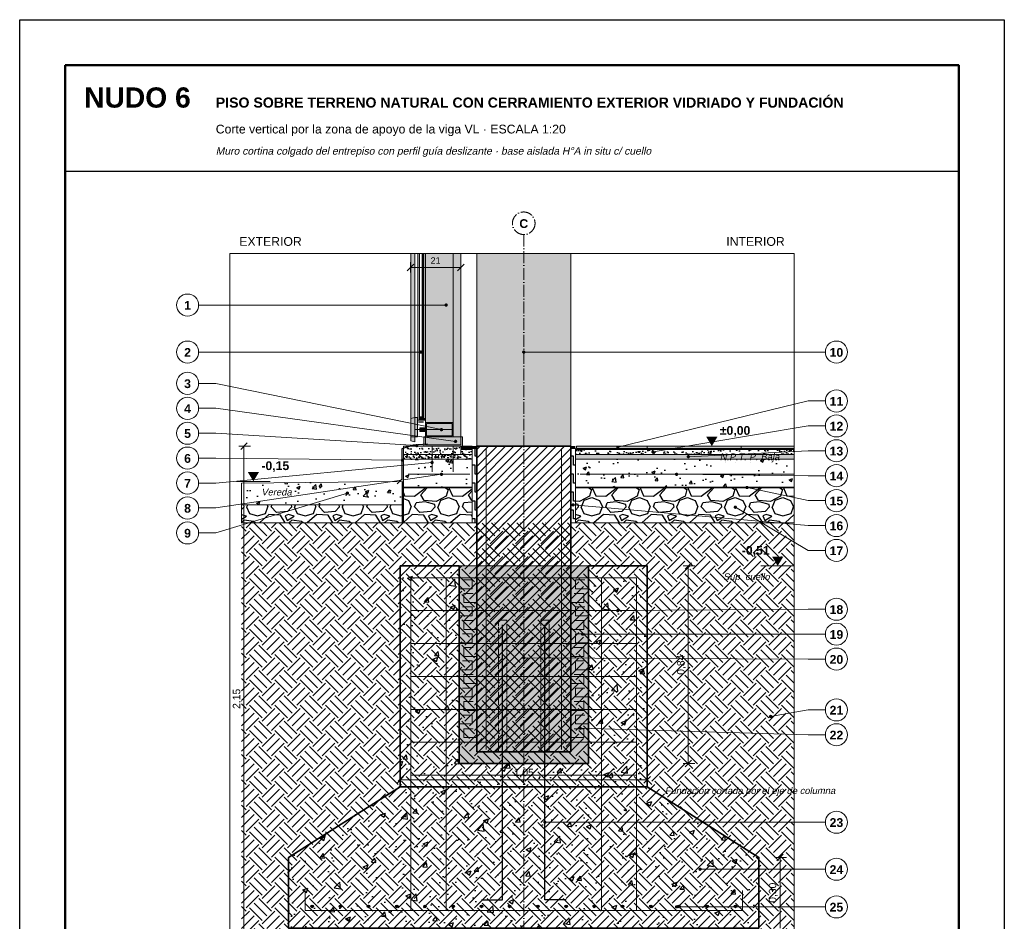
# Model space of a CAD drawing. Header units: millimetres. Extents: x 6 to 4194, y 6 to 5934.
# Tile 2 of 2: x 6 to 4194, y 2098 to 5934. Entities that reach past the tile are written whole.
import ezdxf
from ezdxf.enums import TextEntityAlignment as Align

# ---------------------------------------------------------------- set-up
doc = ezdxf.new("R2010")
doc.units = ezdxf.units.MM
doc.header["$LTSCALE"] = 20
doc.linetypes.add('DASHDOT', pattern=[3.556, 2.54, -0.508, 0, -0.508])
doc.linetypes.add('DASHED', pattern=[1.524, 1.27, -0.254])
for name, color, linetype in [('A-ACERO', 250, 'Continuous'), ('A-AISLACION-EPS', 50, 'Continuous'), ('A-ALUMINIO', 253, 'Continuous'), ('A-ARMADURAS', 14, 'Continuous'), ('A-BARRERAS-MEMBRANAS', 7, 'Continuous'), ('A-CONTORNOS', 7, 'Continuous'), ('A-GROUT', 251, 'Continuous'), ('A-HORMIGON-INSITU', 33, 'Continuous'), ('A-HORMIGON-PREMOLDEADO', 8, 'Continuous'), ('A-HORMIGON-SIMPLE', 9, 'Continuous'), ('A-MORTERO-CARPETAS', 252, 'Continuous'), ('A-NEOPRENO-SELLADORES', 7, 'Continuous'), ('A-PROYECCION-OCULTO', 8, 'DASHED'), ('A-SOLADOS', 31, 'Continuous'), ('A-TERRENO', 32, 'Continuous'), ('A-TOSCA', 42, 'Continuous'), ('A-VIDRIO', 4, 'Continuous'), ('A-VISTA', 8, 'Continuous'), ('X-COTAS', 3, 'Continuous'), ('X-EJES', 1, 'DASHDOT'), ('X-MARCO', 7, 'Continuous'), ('X-NIVELES', 7, 'Continuous'), ('X-REFERENCIAS', 1, 'Continuous'), ('X-TEXTOS', 7, 'Continuous')]:
    doc.layers.add(name, color=color, linetype=linetype)
doc.styles.add('ARIAL', font='arial.ttf')
doc.styles.add('ARIAL-B', font='arialbd.ttf')

msp = doc.modelspace()

# ---------------------------------------------------------------- hatches: boundary and pattern name
at = {"layer": 'A-ACERO', "true_color": 0x333333}
h = msp.add_hatch(color=250, dxfattribs=at)
h.dxf.hatch_style = 1
h.paths.add_polyline_path([(1702, 4220), (1724, 4220), (1724, 4226), (1702, 4226)])
at = {"layer": 'A-AISLACION-EPS'}
h = msp.add_hatch(dxfattribs=at)
h.set_pattern_fill('ZIGZAG', color=256, scale=6, angle=90)
h.paths.add_polyline_path([(1930, 3793), (1950, 3793), (1950, 4110), (1930, 4110)])
h = msp.add_hatch(dxfattribs=at)
h.set_pattern_fill('ZIGZAG', color=256, scale=6, angle=90)
h.paths.add_polyline_path([(2350, 3793), (2370, 3793), (2370, 4110), (2350, 4110)])
at = {"layer": 'A-ALUMINIO', "true_color": 0xb9c0c6}
h = msp.add_hatch(color=9, dxfattribs=at)
h.dxf.hatch_style = 1
h.paths.add_polyline_path([(1670, 4142), (1686, 4138), (1686, 4242), (1670, 4238)])
at = {"layer": 'A-ALUMINIO', "true_color": 0x9aa3ab}
h = msp.add_hatch(color=253, dxfattribs=at)
h.dxf.hatch_style = 1
h.paths.add_polyline_path([(1686, 4160), (1698, 4160), (1698, 4242), (1686, 4242)])
h = msp.add_hatch(color=253, dxfattribs=at)
h.dxf.hatch_style = 1
h.paths.add_polyline_path([(1706, 4230), (1718, 4230), (1718, 4244), (1706, 4244)])
h = msp.add_hatch(color=253, dxfattribs=at)
h.dxf.hatch_style = 1
h.paths.add_polyline_path([(1708, 4182), (1732, 4182), (1732, 4198), (1708, 4198)])
h = msp.add_hatch(color=253, dxfattribs=at)
h.dxf.hatch_style = 1
h.paths.add_polyline_path([(1732, 4160), (1850, 4160), (1850, 4220), (1732, 4220)])
h = msp.add_hatch(color=253, dxfattribs=at)
h.dxf.hatch_style = 1
h.paths.add_polyline_path([(1725, 4120), (1890, 4120), (1890, 4160), (1725, 4160)])
at = {"layer": 'A-ARMADURAS'}
h = msp.add_hatch(color=256, dxfattribs=at)
h.dxf.hatch_style = 1
h.paths.add_polyline_path([(1255.6, 2162), (1255.3, 2163.7), (1254.5, 2165.3), (1253.3, 2166.5), (1251.7, 2167.3), (1250, 2167.6), (1248.3, 2167.3), (1246.7, 2166.5), (1245.5, 2165.3), (1244.7, 2163.7), (1244.4, 2162), (1244.7, 2160.3), (1245.5, 2158.7), (1246.7, 2157.5), (1248.3, 2156.7), (1250, 2156.4), (1251.7, 2156.7), (1253.3, 2157.5), (1254.5, 2158.7), (1255.3, 2160.3)])
h = msp.add_hatch(color=256, dxfattribs=at)
h.dxf.hatch_style = 1
h.paths.add_polyline_path([(1375.6, 2162), (1375.3, 2163.7), (1374.5, 2165.3), (1373.3, 2166.5), (1371.7, 2167.3), (1370, 2167.6), (1368.3, 2167.3), (1366.7, 2166.5), (1365.5, 2165.3), (1364.7, 2163.7), (1364.4, 2162), (1364.7, 2160.3), (1365.5, 2158.7), (1366.7, 2157.5), (1368.3, 2156.7), (1370, 2156.4), (1371.7, 2156.7), (1373.3, 2157.5), (1374.5, 2158.7), (1375.3, 2160.3)])
h = msp.add_hatch(color=256, dxfattribs=at)
h.dxf.hatch_style = 1
h.paths.add_polyline_path([(1495.6, 2162), (1495.3, 2163.7), (1494.5, 2165.3), (1493.3, 2166.5), (1491.7, 2167.3), (1490, 2167.6), (1488.3, 2167.3), (1486.7, 2166.5), (1485.5, 2165.3), (1484.7, 2163.7), (1484.4, 2162), (1484.7, 2160.3), (1485.5, 2158.7), (1486.7, 2157.5), (1488.3, 2156.7), (1490, 2156.4), (1491.7, 2156.7), (1493.3, 2157.5), (1494.5, 2158.7), (1495.3, 2160.3)])
h = msp.add_hatch(color=256, dxfattribs=at)
h.dxf.hatch_style = 1
h.paths.add_polyline_path([(1615.6, 2162), (1615.3, 2163.7), (1614.5, 2165.3), (1613.3, 2166.5), (1611.7, 2167.3), (1610, 2167.6), (1608.3, 2167.3), (1606.7, 2166.5), (1605.5, 2165.3), (1604.7, 2163.7), (1604.4, 2162), (1604.7, 2160.3), (1605.5, 2158.7), (1606.7, 2157.5), (1608.3, 2156.7), (1610, 2156.4), (1611.7, 2156.7), (1613.3, 2157.5), (1614.5, 2158.7), (1615.3, 2160.3)])
h = msp.add_hatch(color=256, dxfattribs=at)
h.dxf.hatch_style = 1
h.paths.add_polyline_path([(1735.6, 2162), (1735.3, 2163.7), (1734.5, 2165.3), (1733.3, 2166.5), (1731.7, 2167.3), (1730, 2167.6), (1728.3, 2167.3), (1726.7, 2166.5), (1725.5, 2165.3), (1724.7, 2163.7), (1724.4, 2162), (1724.7, 2160.3), (1725.5, 2158.7), (1726.7, 2157.5), (1728.3, 2156.7), (1730, 2156.4), (1731.7, 2156.7), (1733.3, 2157.5), (1734.5, 2158.7), (1735.3, 2160.3)])
h = msp.add_hatch(color=256, dxfattribs=at)
h.dxf.hatch_style = 1
h.paths.add_polyline_path([(1855.6, 2162), (1855.3, 2163.7), (1854.5, 2165.3), (1853.3, 2166.5), (1851.7, 2167.3), (1850, 2167.6), (1848.3, 2167.3), (1846.7, 2166.5), (1845.5, 2165.3), (1844.7, 2163.7), (1844.4, 2162), (1844.7, 2160.3), (1845.5, 2158.7), (1846.7, 2157.5), (1848.3, 2156.7), (1850, 2156.4), (1851.7, 2156.7), (1853.3, 2157.5), (1854.5, 2158.7), (1855.3, 2160.3)])
h = msp.add_hatch(color=256, dxfattribs=at)
h.dxf.hatch_style = 1
h.paths.add_polyline_path([(1975.6, 2162), (1975.3, 2163.7), (1974.5, 2165.3), (1973.3, 2166.5), (1971.7, 2167.3), (1970, 2167.6), (1968.3, 2167.3), (1966.7, 2166.5), (1965.5, 2165.3), (1964.7, 2163.7), (1964.4, 2162), (1964.7, 2160.3), (1965.5, 2158.7), (1966.7, 2157.5), (1968.3, 2156.7), (1970, 2156.4), (1971.7, 2156.7), (1973.3, 2157.5), (1974.5, 2158.7), (1975.3, 2160.3)])
h = msp.add_hatch(color=256, dxfattribs=at)
h.dxf.hatch_style = 1
h.paths.add_polyline_path([(2095.6, 2162), (2095.3, 2163.7), (2094.5, 2165.3), (2093.3, 2166.5), (2091.7, 2167.3), (2090, 2167.6), (2088.3, 2167.3), (2086.7, 2166.5), (2085.5, 2165.3), (2084.7, 2163.7), (2084.4, 2162), (2084.7, 2160.3), (2085.5, 2158.7), (2086.7, 2157.5), (2088.3, 2156.7), (2090, 2156.4), (2091.7, 2156.7), (2093.3, 2157.5), (2094.5, 2158.7), (2095.3, 2160.3)])
h = msp.add_hatch(color=256, dxfattribs=at)
h.dxf.hatch_style = 1
h.paths.add_polyline_path([(2215.6, 2162), (2215.3, 2163.7), (2214.5, 2165.3), (2213.3, 2166.5), (2211.7, 2167.3), (2210, 2167.6), (2208.3, 2167.3), (2206.7, 2166.5), (2205.5, 2165.3), (2204.7, 2163.7), (2204.4, 2162), (2204.7, 2160.3), (2205.5, 2158.7), (2206.7, 2157.5), (2208.3, 2156.7), (2210, 2156.4), (2211.7, 2156.7), (2213.3, 2157.5), (2214.5, 2158.7), (2215.3, 2160.3)])
h = msp.add_hatch(color=256, dxfattribs=at)
h.dxf.hatch_style = 1
h.paths.add_polyline_path([(2335.6, 2162), (2335.3, 2163.7), (2334.5, 2165.3), (2333.3, 2166.5), (2331.7, 2167.3), (2330, 2167.6), (2328.3, 2167.3), (2326.7, 2166.5), (2325.5, 2165.3), (2324.7, 2163.7), (2324.4, 2162), (2324.7, 2160.3), (2325.5, 2158.7), (2326.7, 2157.5), (2328.3, 2156.7), (2330, 2156.4), (2331.7, 2156.7), (2333.3, 2157.5), (2334.5, 2158.7), (2335.3, 2160.3)])
h = msp.add_hatch(color=256, dxfattribs=at)
h.dxf.hatch_style = 1
h.paths.add_polyline_path([(2455.6, 2162), (2455.3, 2163.7), (2454.5, 2165.3), (2453.3, 2166.5), (2451.7, 2167.3), (2450, 2167.6), (2448.3, 2167.3), (2446.7, 2166.5), (2445.5, 2165.3), (2444.7, 2163.7), (2444.4, 2162), (2444.7, 2160.3), (2445.5, 2158.7), (2446.7, 2157.5), (2448.3, 2156.7), (2450, 2156.4), (2451.7, 2156.7), (2453.3, 2157.5), (2454.5, 2158.7), (2455.3, 2160.3)])
h = msp.add_hatch(color=256, dxfattribs=at)
h.dxf.hatch_style = 1
h.paths.add_polyline_path([(2575.6, 2162), (2575.3, 2163.7), (2574.5, 2165.3), (2573.3, 2166.5), (2571.7, 2167.3), (2570, 2167.6), (2568.3, 2167.3), (2566.7, 2166.5), (2565.5, 2165.3), (2564.7, 2163.7), (2564.4, 2162), (2564.7, 2160.3), (2565.5, 2158.7), (2566.7, 2157.5), (2568.3, 2156.7), (2570, 2156.4), (2571.7, 2156.7), (2573.3, 2157.5), (2574.5, 2158.7), (2575.3, 2160.3)])
h = msp.add_hatch(color=256, dxfattribs=at)
h.dxf.hatch_style = 1
h.paths.add_polyline_path([(2695.6, 2162), (2695.3, 2163.7), (2694.5, 2165.3), (2693.3, 2166.5), (2691.7, 2167.3), (2690, 2167.6), (2688.3, 2167.3), (2686.7, 2166.5), (2685.5, 2165.3), (2684.7, 2163.7), (2684.4, 2162), (2684.7, 2160.3), (2685.5, 2158.7), (2686.7, 2157.5), (2688.3, 2156.7), (2690, 2156.4), (2691.7, 2156.7), (2693.3, 2157.5), (2694.5, 2158.7), (2695.3, 2160.3)])
h = msp.add_hatch(color=256, dxfattribs=at)
h.dxf.hatch_style = 1
h.paths.add_polyline_path([(2815.6, 2162), (2815.3, 2163.7), (2814.5, 2165.3), (2813.3, 2166.5), (2811.7, 2167.3), (2810, 2167.6), (2808.3, 2167.3), (2806.7, 2166.5), (2805.5, 2165.3), (2804.7, 2163.7), (2804.4, 2162), (2804.7, 2160.3), (2805.5, 2158.7), (2806.7, 2157.5), (2808.3, 2156.7), (2810, 2156.4), (2811.7, 2156.7), (2813.3, 2157.5), (2814.5, 2158.7), (2815.3, 2160.3)])
h = msp.add_hatch(color=256, dxfattribs=at)
h.dxf.hatch_style = 1
h.paths.add_polyline_path([(2935.6, 2162), (2935.3, 2163.7), (2934.5, 2165.3), (2933.3, 2166.5), (2931.7, 2167.3), (2930, 2167.6), (2928.3, 2167.3), (2926.7, 2166.5), (2925.5, 2165.3), (2924.7, 2163.7), (2924.4, 2162), (2924.7, 2160.3), (2925.5, 2158.7), (2926.7, 2157.5), (2928.3, 2156.7), (2930, 2156.4), (2931.7, 2156.7), (2933.3, 2157.5), (2934.5, 2158.7), (2935.3, 2160.3)])
h = msp.add_hatch(color=256, dxfattribs=at)
h.dxf.hatch_style = 1
h.paths.add_polyline_path([(3055.6, 2162), (3055.3, 2163.7), (3054.5, 2165.3), (3053.3, 2166.5), (3051.7, 2167.3), (3050, 2167.6), (3048.3, 2167.3), (3046.7, 2166.5), (3045.5, 2165.3), (3044.7, 2163.7), (3044.4, 2162), (3044.7, 2160.3), (3045.5, 2158.7), (3046.7, 2157.5), (3048.3, 2156.7), (3050, 2156.4), (3051.7, 2156.7), (3053.3, 2157.5), (3054.5, 2158.7), (3055.3, 2160.3)])
at = {"layer": 'A-BARRERAS-MEMBRANAS', "true_color": 0x000000}
h = msp.add_hatch(color=18, dxfattribs=at)
h.dxf.hatch_style = 1
h.paths.add_polyline_path([(1638, 3943), (1930, 3943), (1930, 3945), (1638, 3945)])
h = msp.add_hatch(color=18, dxfattribs=at)
h.dxf.hatch_style = 1
h.paths.add_polyline_path([(2370, 3943), (3300, 3943), (3300, 3945), (2370, 3945)])
at = {"layer": 'A-GROUT'}
h = msp.add_hatch(dxfattribs=at)
h.set_pattern_fill('AR-SAND', color=256, scale=0.4)
h.paths.add_polyline_path([(1875, 2770), (2425, 2770), (2425, 3610), (1875, 3610)])
at = {"layer": 'A-HORMIGON-INSITU'}
h = msp.add_hatch(dxfattribs=at)
h.set_pattern_fill('AR-CONC', color=256, scale=1.2)
h.paths.add_polyline_path([(1625, 2670), (2675, 2670), (2675, 3610), (2425, 3610), (2425, 2770), (1875, 2770), (1875, 3610), (1625, 3610)])
h = msp.add_hatch(dxfattribs=at)
h.set_pattern_fill('AR-CONC', color=256, scale=1.2)
h.paths.add_polyline_path([(1150, 2070), (3150, 2070), (3150, 2370), (2675, 2670), (1625, 2670), (1150, 2370)])
at = {"layer": 'A-HORMIGON-PREMOLDEADO'}
h = msp.add_hatch(dxfattribs=at)
h.set_pattern_fill('ANSI31', color=256, scale=8)
h.paths.add_polyline_path([(1950, 2820), (2350, 2820), (2350, 4120), (1950, 4120)])
at = {"layer": 'A-HORMIGON-SIMPLE'}
h = msp.add_hatch(dxfattribs=at)
h.set_pattern_fill('AR-CONC', color=256, scale=0.8)
h.paths.add_polyline_path([(1638, 3945), (1930, 3945), (1930, 4065), (1638, 4065)])
h = msp.add_hatch(dxfattribs=at)
h.set_pattern_fill('AR-CONC', color=256, scale=0.8)
h.paths.add_polyline_path([(2370, 3945), (3300, 3945), (3300, 4065), (2370, 4065)])
h = msp.add_hatch(dxfattribs=at)
h.set_pattern_fill('AR-CONC', color=256, scale=0.8)
h.paths.add_polyline_path([(950, 3870), (1634, 3870), (1634, 3970), (950, 3963)])
at = {"layer": 'A-MORTERO-CARPETAS'}
h = msp.add_hatch(dxfattribs=at)
h.set_pattern_fill('AR-SAND', color=256, scale=0.6)
h.paths.add_polyline_path([(1638, 4085), (1930, 4085), (1930, 4120), (1638, 4120)])
at = {"layer": 'A-MORTERO-CARPETAS', "true_color": 0x8d8d8d}
h = msp.add_hatch(color=252, dxfattribs=at)
h.dxf.hatch_style = 1
h.paths.add_polyline_path([(1882, 4105), (1930, 4105), (1930, 4110), (1882, 4110)])
at = {"layer": 'A-MORTERO-CARPETAS'}
h = msp.add_hatch(dxfattribs=at)
h.set_pattern_fill('AR-SAND', color=256, scale=0.6)
h.paths.add_polyline_path([(1882, 4085), (1930, 4085), (1930, 4105), (1882, 4105)])
h = msp.add_hatch(dxfattribs=at)
h.set_pattern_fill('AR-SAND', color=256, scale=0.6)
h.paths.add_polyline_path([(2370, 4085), (3300, 4085), (3300, 4105), (2370, 4105)])
at = {"layer": 'A-MORTERO-CARPETAS', "true_color": 0x8d8d8d}
h = msp.add_hatch(color=252, dxfattribs=at)
h.dxf.hatch_style = 1
h.paths.add_polyline_path([(2375, 4105), (3300, 4105), (3300, 4110), (2375, 4110)])
at = {"layer": 'A-MORTERO-CARPETAS'}
h = msp.add_hatch(dxfattribs=at)
h.set_pattern_fill('AR-SAND', color=256, scale=0.4)
h.paths.add_polyline_path([(1638, 4065), (1930, 4065), (1930, 4085), (1638, 4085)])
h = msp.add_hatch(dxfattribs=at)
h.set_pattern_fill('AR-SAND', color=256, scale=0.4)
h.paths.add_polyline_path([(2370, 4065), (3300, 4065), (3300, 4085), (2370, 4085)])
at = {"layer": 'A-NEOPRENO-SELLADORES', "true_color": 0x111111}
h = msp.add_hatch(color=250, dxfattribs=at)
h.dxf.hatch_style = 1
h.paths.add_polyline_path([(1698, 4228), (1700, 4228), (1700, 4240), (1698, 4240)])
h = msp.add_hatch(color=250, dxfattribs=at)
h.dxf.hatch_style = 1
h.paths.add_polyline_path([(1706, 4230), (1718, 4230), (1718, 4234), (1706, 4234)])
h = msp.add_hatch(color=250, dxfattribs=at)
h.dxf.hatch_style = 1
h.paths.add_polyline_path([(1725, 4228), (1730, 4228), (1730, 4240), (1725, 4240)])
at = {"layer": 'A-NEOPRENO-SELLADORES', "true_color": 0x222222}
h = msp.add_hatch(color=250, dxfattribs=at)
h.dxf.hatch_style = 1
h.paths.add_polyline_path([(1670, 4120), (1725, 4120), (1725, 4124), (1670, 4124)])
at = {"layer": 'A-NEOPRENO-SELLADORES', "true_color": 0x111111}
h = msp.add_hatch(color=250, dxfattribs=at)
h.dxf.hatch_style = 1
h.paths.add_polyline_path([(1930, 4110), (1950, 4110), (1950, 4120), (1930, 4120)])
h = msp.add_hatch(color=250, dxfattribs=at)
h.dxf.hatch_style = 1
h.paths.add_polyline_path([(2350, 4110), (2370, 4110), (2370, 4120), (2350, 4120)])
h = msp.add_hatch(color=250, dxfattribs=at)
h.dxf.hatch_style = 1
h.paths.add_polyline_path([(1630, 3870), (1634, 3870), (1634, 3970), (1630, 3970)])
at = {"layer": 'A-SOLADOS', "true_color": 0xcdbb9c}
h = msp.add_hatch(color=9, dxfattribs=at)
h.dxf.hatch_style = 1
h.paths.add_polyline_path([(1882, 4110), (1930, 4110), (1930, 4120), (1882, 4120)])
h = msp.add_hatch(color=9, dxfattribs=at)
h.dxf.hatch_style = 1
h.paths.add_polyline_path([(2375, 4110), (3300, 4110), (3300, 4120), (2375, 4120)])
at = {"layer": 'A-TERRENO'}
h = msp.add_hatch(dxfattribs=at)
h.set_pattern_fill('EARTH', color=256, scale=12, angle=45)
h.paths.add_polyline_path([(950, 1940), (3300, 1940), (3300, 3793), (950, 3793)])
at = {"layer": 'A-TOSCA'}
h = msp.add_hatch(dxfattribs=at)
h.set_pattern_fill('GRAVEL', color=256, scale=8)
h.paths.add_polyline_path([(1638, 3793), (1930, 3793), (1930, 3943), (1638, 3943)])
h = msp.add_hatch(dxfattribs=at)
h.set_pattern_fill('GRAVEL', color=256, scale=8)
h.paths.add_polyline_path([(2370, 3793), (3300, 3793), (3300, 3943), (2370, 3943)])
h = msp.add_hatch(dxfattribs=at)
h.set_pattern_fill('GRAVEL', color=256, scale=8)
h.paths.add_polyline_path([(950, 3793), (1634, 3793), (1634, 3870), (950, 3870)])
at = {"layer": 'A-VIDRIO', "true_color": 0xbfe3f0}
h = msp.add_hatch(color=254, dxfattribs=at)
h.dxf.hatch_style = 1
h.paths.add_polyline_path([(1700, 4940), (1700, 4230), (1706, 4230), (1706, 4940)])
h = msp.add_hatch(color=254, dxfattribs=at)
h.dxf.hatch_style = 1
h.paths.add_polyline_path([(1718, 4940), (1718, 4230), (1725, 4230), (1725, 4940)])
at = {"layer": 'A-VISTA', "true_color": 0xe9ecee}
h = msp.add_hatch(color=7, dxfattribs=at)
h.dxf.hatch_style = 1
h.paths.add_polyline_path([(1670, 4940), (1670, 4160), (1686, 4160), (1686, 4940)])
at = {"layer": 'A-VISTA', "true_color": 0xe3e7ea}
h = msp.add_hatch(color=254, dxfattribs=at)
h.dxf.hatch_style = 1
h.paths.add_polyline_path([(1732, 4940), (1732, 4160), (1882, 4160), (1882, 4940)])
at = {"layer": 'A-VISTA', "true_color": 0xeceeef}
h = msp.add_hatch(color=7, dxfattribs=at)
h.dxf.hatch_style = 1
h.paths.add_polyline_path([(1950, 4940), (1950, 4120), (2350, 4120), (2350, 4940)])
at = {"layer": 'X-NIVELES'}
h = msp.add_hatch(color=7, dxfattribs=at)
h.dxf.hatch_style = 1
h.paths.add_polyline_path([(2950, 4120), (2926, 4160), (2974, 4160)])
h = msp.add_hatch(color=7, dxfattribs=at)
h.dxf.hatch_style = 1
h.paths.add_polyline_path([(1000, 3970), (976, 4010), (1024, 4010)])
h = msp.add_hatch(color=7, dxfattribs=at)
h.dxf.hatch_style = 1
h.paths.add_polyline_path([(3230, 3610), (3206, 3650), (3254, 3650)])
at = {"layer": 'X-REFERENCIAS'}
h = msp.add_hatch(color=7, dxfattribs=at)
h.dxf.hatch_style = 1
h.paths.add_polyline_path([(1827, 4720), (1826.7, 4722.2), (1825.7, 4724.1), (1824.1, 4725.7), (1822.2, 4726.7), (1820, 4727), (1817.8, 4726.7), (1815.9, 4725.7), (1814.3, 4724.1), (1813.3, 4722.2), (1813, 4720), (1813.3, 4717.8), (1814.3, 4715.9), (1815.9, 4714.3), (1817.8, 4713.3), (1820, 4713), (1822.2, 4713.3), (1824.1, 4714.3), (1825.7, 4715.9), (1826.7, 4717.8)])
h = msp.add_hatch(color=7, dxfattribs=at)
h.dxf.hatch_style = 1
h.paths.add_polyline_path([(1719, 4520), (1718.7, 4522.2), (1717.7, 4524.1), (1716.1, 4525.7), (1714.2, 4526.7), (1712, 4527), (1709.8, 4526.7), (1707.9, 4525.7), (1706.3, 4524.1), (1705.3, 4522.2), (1705, 4520), (1705.3, 4517.8), (1706.3, 4515.9), (1707.9, 4514.3), (1709.8, 4513.3), (1712, 4513), (1714.2, 4513.3), (1716.1, 4514.3), (1717.7, 4515.9), (1718.7, 4517.8)])
h = msp.add_hatch(color=7, dxfattribs=at)
h.dxf.hatch_style = 1
h.paths.add_polyline_path([(2157, 4520), (2156.7, 4522.2), (2155.7, 4524.1), (2154.1, 4525.7), (2152.2, 4526.7), (2150, 4527), (2147.8, 4526.7), (2145.9, 4525.7), (2144.3, 4524.1), (2143.3, 4522.2), (2143, 4520), (2143.3, 4517.8), (2144.3, 4515.9), (2145.9, 4514.3), (2147.8, 4513.3), (2150, 4513), (2152.2, 4513.3), (2154.1, 4514.3), (2155.7, 4515.9), (2156.7, 4517.8)])
h = msp.add_hatch(color=7, dxfattribs=at)
h.dxf.hatch_style = 1
h.paths.add_polyline_path([(1807, 4190), (1806.7, 4192.2), (1805.7, 4194.1), (1804.1, 4195.7), (1802.2, 4196.7), (1800, 4197), (1797.8, 4196.7), (1795.9, 4195.7), (1794.3, 4194.1), (1793.3, 4192.2), (1793, 4190), (1793.3, 4187.8), (1794.3, 4185.9), (1795.9, 4184.3), (1797.8, 4183.3), (1800, 4183), (1802.2, 4183.3), (1804.1, 4184.3), (1805.7, 4185.9), (1806.7, 4187.8)])
h = msp.add_hatch(color=7, dxfattribs=at)
h.dxf.hatch_style = 1
h.paths.add_polyline_path([(1867, 4140), (1866.7, 4142.2), (1865.7, 4144.1), (1864.1, 4145.7), (1862.2, 4146.7), (1860, 4147), (1857.8, 4146.7), (1855.9, 4145.7), (1854.3, 4144.1), (1853.3, 4142.2), (1853, 4140), (1853.3, 4137.8), (1854.3, 4135.9), (1855.9, 4134.3), (1857.8, 4133.3), (1860, 4133), (1862.2, 4133.3), (1864.1, 4134.3), (1865.7, 4135.9), (1866.7, 4137.8)])
h = msp.add_hatch(color=7, dxfattribs=at)
h.dxf.hatch_style = 1
h.paths.add_polyline_path([(1702, 4122), (1701.7, 4124.2), (1700.7, 4126.1), (1699.1, 4127.7), (1697.2, 4128.7), (1695, 4129), (1692.8, 4128.7), (1690.9, 4127.7), (1689.3, 4126.1), (1688.3, 4124.2), (1688, 4122), (1688.3, 4119.8), (1689.3, 4117.9), (1690.9, 4116.3), (1692.8, 4115.3), (1695, 4115), (1697.2, 4115.3), (1699.1, 4116.3), (1700.7, 4117.9), (1701.7, 4119.8)])
h = msp.add_hatch(color=7, dxfattribs=at)
h.dxf.hatch_style = 1
h.paths.add_polyline_path([(2557, 4115), (2556.7, 4117.2), (2555.7, 4119.1), (2554.1, 4120.7), (2552.2, 4121.7), (2550, 4122), (2547.8, 4121.7), (2545.9, 4120.7), (2544.3, 4119.1), (2543.3, 4117.2), (2543, 4115), (2543.3, 4112.8), (2544.3, 4110.9), (2545.9, 4109.3), (2547.8, 4108.3), (2550, 4108), (2552.2, 4108.3), (2554.1, 4109.3), (2555.7, 4110.9), (2556.7, 4112.8)])
h = msp.add_hatch(color=7, dxfattribs=at)
h.dxf.hatch_style = 1
h.paths.add_polyline_path([(1641, 4060), (1640.7, 4062.2), (1639.7, 4064.1), (1638.1, 4065.7), (1636.2, 4066.7), (1634, 4067), (1631.8, 4066.7), (1629.9, 4065.7), (1628.3, 4064.1), (1627.3, 4062.2), (1627, 4060), (1627.3, 4057.8), (1628.3, 4055.9), (1629.9, 4054.3), (1631.8, 4053.3), (1634, 4053), (1636.2, 4053.3), (1638.1, 4054.3), (1639.7, 4055.9), (1640.7, 4057.8)])
h = msp.add_hatch(color=7, dxfattribs=at)
h.dxf.hatch_style = 1
h.paths.add_polyline_path([(2707, 4095), (2706.7, 4097.2), (2705.7, 4099.1), (2704.1, 4100.7), (2702.2, 4101.7), (2700, 4102), (2697.8, 4101.7), (2695.9, 4100.7), (2694.3, 4099.1), (2693.3, 4097.2), (2693, 4095), (2693.3, 4092.8), (2694.3, 4090.9), (2695.9, 4089.3), (2697.8, 4088.3), (2700, 4088), (2702.2, 4088.3), (2704.1, 4089.3), (2705.7, 4090.9), (2706.7, 4092.8)])
h = msp.add_hatch(color=7, dxfattribs=at)
h.dxf.hatch_style = 1
h.paths.add_polyline_path([(2857, 4075), (2856.7, 4077.2), (2855.7, 4079.1), (2854.1, 4080.7), (2852.2, 4081.7), (2850, 4082), (2847.8, 4081.7), (2845.9, 4080.7), (2844.3, 4079.1), (2843.3, 4077.2), (2843, 4075), (2843.3, 4072.8), (2844.3, 4070.9), (2845.9, 4069.3), (2847.8, 4068.3), (2850, 4068), (2852.2, 4068.3), (2854.1, 4069.3), (2855.7, 4070.9), (2856.7, 4072.8)])
h = msp.add_hatch(color=7, dxfattribs=at)
h.dxf.hatch_style = 1
h.paths.add_polyline_path([(1767, 4050), (1766.7, 4052.2), (1765.7, 4054.1), (1764.1, 4055.7), (1762.2, 4056.7), (1760, 4057), (1757.8, 4056.7), (1755.9, 4055.7), (1754.3, 4054.1), (1753.3, 4052.2), (1753, 4050), (1753.3, 4047.8), (1754.3, 4045.9), (1755.9, 4044.3), (1757.8, 4043.3), (1760, 4043), (1762.2, 4043.3), (1764.1, 4044.3), (1765.7, 4045.9), (1766.7, 4047.8)])
h = msp.add_hatch(color=7, dxfattribs=at)
h.dxf.hatch_style = 1
h.paths.add_polyline_path([(1807, 4000), (1806.7, 4002.2), (1805.7, 4004.1), (1804.1, 4005.7), (1802.2, 4006.7), (1800, 4007), (1797.8, 4006.7), (1795.9, 4005.7), (1794.3, 4004.1), (1793.3, 4002.2), (1793, 4000), (1793.3, 3997.8), (1794.3, 3995.9), (1795.9, 3994.3), (1797.8, 3993.3), (1800, 3993), (1802.2, 3993.3), (1804.1, 3994.3), (1805.7, 3995.9), (1806.7, 3997.8)])
h = msp.add_hatch(color=7, dxfattribs=at)
h.dxf.hatch_style = 1
h.paths.add_polyline_path([(2807, 4000), (2806.7, 4002.2), (2805.7, 4004.1), (2804.1, 4005.7), (2802.2, 4006.7), (2800, 4007), (2797.8, 4006.7), (2795.9, 4005.7), (2794.3, 4004.1), (2793.3, 4002.2), (2793, 4000), (2793.3, 3997.8), (2794.3, 3995.9), (2795.9, 3994.3), (2797.8, 3993.3), (2800, 3993), (2802.2, 3993.3), (2804.1, 3994.3), (2805.7, 3995.9), (2806.7, 3997.8)])
h = msp.add_hatch(color=7, dxfattribs=at)
h.dxf.hatch_style = 1
h.paths.add_polyline_path([(3107, 3944), (3106.7, 3946.2), (3105.7, 3948.1), (3104.1, 3949.7), (3102.2, 3950.7), (3100, 3951), (3097.8, 3950.7), (3095.9, 3949.7), (3094.3, 3948.1), (3093.3, 3946.2), (3093, 3944), (3093.3, 3941.8), (3094.3, 3939.9), (3095.9, 3938.3), (3097.8, 3937.3), (3100, 3937), (3102.2, 3937.3), (3104.1, 3938.3), (3105.7, 3939.9), (3106.7, 3941.8)])
h = msp.add_hatch(color=7, dxfattribs=at)
h.dxf.hatch_style = 1
h.paths.add_polyline_path([(1407, 3920), (1406.7, 3922.2), (1405.7, 3924.1), (1404.1, 3925.7), (1402.2, 3926.7), (1400, 3927), (1397.8, 3926.7), (1395.9, 3925.7), (1394.3, 3924.1), (1393.3, 3922.2), (1393, 3920), (1393.3, 3917.8), (1394.3, 3915.9), (1395.9, 3914.3), (1397.8, 3913.3), (1400, 3913), (1402.2, 3913.3), (1404.1, 3914.3), (1405.7, 3915.9), (1406.7, 3917.8)])
h = msp.add_hatch(color=7, dxfattribs=at)
h.dxf.hatch_style = 1
h.paths.add_polyline_path([(2367, 3870), (2366.7, 3872.2), (2365.7, 3874.1), (2364.1, 3875.7), (2362.2, 3876.7), (2360, 3877), (2357.8, 3876.7), (2355.9, 3875.7), (2354.3, 3874.1), (2353.3, 3872.2), (2353, 3870), (2353.3, 3867.8), (2354.3, 3865.9), (2355.9, 3864.3), (2357.8, 3863.3), (2360, 3863), (2362.2, 3863.3), (2364.1, 3864.3), (2365.7, 3865.9), (2366.7, 3867.8)])
h = msp.add_hatch(color=7, dxfattribs=at)
h.dxf.hatch_style = 1
h.paths.add_polyline_path([(3057, 3860), (3056.7, 3862.2), (3055.7, 3864.1), (3054.1, 3865.7), (3052.2, 3866.7), (3050, 3867), (3047.8, 3866.7), (3045.9, 3865.7), (3044.3, 3864.1), (3043.3, 3862.2), (3043, 3860), (3043.3, 3857.8), (3044.3, 3855.9), (3045.9, 3854.3), (3047.8, 3853.3), (3050, 3853), (3052.2, 3853.3), (3054.1, 3854.3), (3055.7, 3855.9), (3056.7, 3857.8)])
h = msp.add_hatch(color=7, dxfattribs=at)
h.dxf.hatch_style = 1
h.paths.add_polyline_path([(2557, 3420), (2556.7, 3422.2), (2555.7, 3424.1), (2554.1, 3425.7), (2552.2, 3426.7), (2550, 3427), (2547.8, 3426.7), (2545.9, 3425.7), (2544.3, 3424.1), (2543.3, 3422.2), (2543, 3420), (2543.3, 3417.8), (2544.3, 3415.9), (2545.9, 3414.3), (2547.8, 3413.3), (2550, 3413), (2552.2, 3413.3), (2554.1, 3414.3), (2555.7, 3415.9), (2556.7, 3417.8)])
h = msp.add_hatch(color=7, dxfattribs=at)
h.dxf.hatch_style = 1
h.paths.add_polyline_path([(2407, 3320), (2406.7, 3322.2), (2405.7, 3324.1), (2404.1, 3325.7), (2402.2, 3326.7), (2400, 3327), (2397.8, 3326.7), (2395.9, 3325.7), (2394.3, 3324.1), (2393.3, 3322.2), (2393, 3320), (2393.3, 3317.8), (2394.3, 3315.9), (2395.9, 3314.3), (2397.8, 3313.3), (2400, 3313), (2402.2, 3313.3), (2404.1, 3314.3), (2405.7, 3315.9), (2406.7, 3317.8)])
h = msp.add_hatch(color=7, dxfattribs=at)
h.dxf.hatch_style = 1
h.paths.add_polyline_path([(2157, 3220), (2156.7, 3222.2), (2155.7, 3224.1), (2154.1, 3225.7), (2152.2, 3226.7), (2150, 3227), (2147.8, 3226.7), (2145.9, 3225.7), (2144.3, 3224.1), (2143.3, 3222.2), (2143, 3220), (2143.3, 3217.8), (2144.3, 3215.9), (2145.9, 3214.3), (2147.8, 3213.3), (2150, 3213), (2152.2, 3213.3), (2154.1, 3214.3), (2155.7, 3215.9), (2156.7, 3217.8)])
h = msp.add_hatch(color=7, dxfattribs=at)
h.dxf.hatch_style = 1
h.paths.add_polyline_path([(3207, 2970), (3206.7, 2972.2), (3205.7, 2974.1), (3204.1, 2975.7), (3202.2, 2976.7), (3200, 2977), (3197.8, 2976.7), (3195.9, 2975.7), (3194.3, 2974.1), (3193.3, 2972.2), (3193, 2970), (3193.3, 2967.8), (3194.3, 2965.9), (3195.9, 2964.3), (3197.8, 2963.3), (3200, 2963), (3202.2, 2963.3), (3204.1, 2964.3), (3205.7, 2965.9), (3206.7, 2967.8)])
h = msp.add_hatch(color=7, dxfattribs=at)
h.dxf.hatch_style = 1
h.paths.add_polyline_path([(2397, 2920), (2396.7, 2922.2), (2395.7, 2924.1), (2394.1, 2925.7), (2392.2, 2926.7), (2390, 2927), (2387.8, 2926.7), (2385.9, 2925.7), (2384.3, 2924.1), (2383.3, 2922.2), (2383, 2920), (2383.3, 2917.8), (2384.3, 2915.9), (2385.9, 2914.3), (2387.8, 2913.3), (2390, 2913), (2392.2, 2913.3), (2394.1, 2914.3), (2395.7, 2915.9), (2396.7, 2917.8)])
h = msp.add_hatch(color=7, dxfattribs=at)
h.dxf.hatch_style = 1
h.paths.add_polyline_path([(2247, 2520), (2246.7, 2522.2), (2245.7, 2524.1), (2244.1, 2525.7), (2242.2, 2526.7), (2240, 2527), (2237.8, 2526.7), (2235.9, 2525.7), (2234.3, 2524.1), (2233.3, 2522.2), (2233, 2520), (2233.3, 2517.8), (2234.3, 2515.9), (2235.9, 2514.3), (2237.8, 2513.3), (2240, 2513), (2242.2, 2513.3), (2244.1, 2514.3), (2245.7, 2515.9), (2246.7, 2517.8)])
h = msp.add_hatch(color=7, dxfattribs=at)
h.dxf.hatch_style = 1
h.paths.add_polyline_path([(2907, 2320), (2906.7, 2322.2), (2905.7, 2324.1), (2904.1, 2325.7), (2902.2, 2326.7), (2900, 2327), (2897.8, 2326.7), (2895.9, 2325.7), (2894.3, 2324.1), (2893.3, 2322.2), (2893, 2320), (2893.3, 2317.8), (2894.3, 2315.9), (2895.9, 2314.3), (2897.8, 2313.3), (2900, 2313), (2902.2, 2313.3), (2904.1, 2314.3), (2905.7, 2315.9), (2906.7, 2317.8)])
h = msp.add_hatch(color=7, dxfattribs=at)
h.dxf.hatch_style = 1
h.paths.add_polyline_path([(2807, 2160), (2806.7, 2162.2), (2805.7, 2164.1), (2804.1, 2165.7), (2802.2, 2166.7), (2800, 2167), (2797.8, 2166.7), (2795.9, 2165.7), (2794.3, 2164.1), (2793.3, 2162.2), (2793, 2160), (2793.3, 2157.8), (2794.3, 2155.9), (2795.9, 2154.3), (2797.8, 2153.3), (2800, 2153), (2802.2, 2153.3), (2804.1, 2154.3), (2805.7, 2155.9), (2806.7, 2157.8)])

# ---------------------------------------------------------------- linework, layer by layer
at = {"layer": 'A-ARMADURAS', "lineweight": 13}
for points in [[(1990, 2830), (1990, 4110)], [(2310, 2830), (2310, 4110)], [(1658, 4000), (1920, 4000)], [(2390, 4000), (3300, 4000)], [(1670, 3560), (2630, 3560)], [(1670, 3420), (2630, 3420)], [(1670, 3280), (2630, 3280)], [(1670, 3140), (2630, 3140)], [(1670, 3000), (2630, 3000)], [(1670, 2860), (2630, 2860)], [(1670, 2720), (2630, 2720)]]:
    msp.add_lwpolyline(points, dxfattribs=at)
at = {"layer": 'A-ARMADURAS', "lineweight": 18}
for points in [[(1710, 2145), (1670, 2145), (1670, 3560)], [(1860, 2145), (1820, 2145), (1820, 3560)], [(2440, 2145), (2480, 2145), (2480, 3560)], [(2590, 2145), (2630, 2145), (2630, 3560)], [(1875, 3513), (1930, 3513), (1930, 3551), (1890, 3551)], [(2425, 3513), (2370, 3513), (2370, 3551), (2410, 3551)], [(1950, 3455), (1895, 3455), (1895, 3493), (1935, 3493)], [(2350, 3455), (2405, 3455), (2405, 3493), (2365, 3493)], [(1875, 3398), (1930, 3398), (1930, 3436), (1890, 3436)], [(2425, 3398), (2370, 3398), (2370, 3436), (2410, 3436)], [(1950, 3340), (1895, 3340), (1895, 3378), (1935, 3378)], [(2350, 3340), (2405, 3340), (2405, 3378), (2365, 3378)], [(1875, 3283), (1930, 3283), (1930, 3321), (1890, 3321)], [(2425, 3283), (2370, 3283), (2370, 3321), (2410, 3321)], [(1950, 3225), (1895, 3225), (1895, 3263), (1935, 3263)], [(2350, 3225), (2405, 3225), (2405, 3263), (2365, 3263)], [(1875, 3168), (1930, 3168), (1930, 3206), (1890, 3206)], [(2425, 3168), (2370, 3168), (2370, 3206), (2410, 3206)], [(1950, 3110), (1895, 3110), (1895, 3148), (1935, 3148)], [(2350, 3110), (2405, 3110), (2405, 3148), (2365, 3148)], [(1875, 3053), (1930, 3053), (1930, 3091), (1890, 3091)], [(2425, 3053), (2370, 3053), (2370, 3091), (2410, 3091)], [(1950, 2995), (1895, 2995), (1895, 3033), (1935, 3033)], [(2350, 2995), (2405, 2995), (2405, 3033), (2365, 3033)], [(1875, 2938), (1930, 2938), (1930, 2976), (1890, 2976)], [(2425, 2938), (2370, 2938), (2370, 2976), (2410, 2976)], [(1950, 2880), (1895, 2880), (1895, 2918), (1935, 2918)], [(2350, 2880), (2405, 2880), (2405, 2918), (2365, 2918)]]:
    msp.add_lwpolyline(points, dxfattribs=at)
at = {"layer": 'A-ARMADURAS', "lineweight": 30}
for points in [[(1970, 2190), (2060, 2190), (2060, 3360)], [(2330, 2190), (2240, 2190), (2240, 3360)]]:
    msp.add_lwpolyline(points, dxfattribs=at)
at = {"layer": 'A-ARMADURAS', "lineweight": 20}
msp.add_lwpolyline([(1220, 2230), (1220, 2145), (3080, 2145), (3080, 2230)], dxfattribs=at)
at = {"layer": 'A-ARMADURAS'}
for centre in [(1250, 2162), (1370, 2162), (1490, 2162), (1610, 2162), (1730, 2162), (1850, 2162), (1970, 2162), (2090, 2162), (2210, 2162), (2330, 2162), (2450, 2162), (2570, 2162), (2690, 2162), (2810, 2162), (2930, 2162), (3050, 2162)]:
    msp.add_circle(centre, 5.6, dxfattribs=at)
at = {"layer": 'A-CONTORNOS', "lineweight": 18}
for points in [[(1700, 4940), (1700, 4230), (1706, 4230), (1706, 4940)], [(1718, 4940), (1718, 4230), (1725, 4230), (1725, 4940)], [(1732, 4160), (1850, 4160), (1850, 4220), (1732, 4220)], [(1725, 4120), (1890, 4120), (1890, 4160), (1725, 4160)], [(1638, 4085), (1930, 4085), (1930, 4120), (1638, 4120)], [(1882, 4110), (1930, 4110), (1930, 4120), (1882, 4120)], [(1882, 4085), (1930, 4085), (1930, 4105), (1882, 4105)], [(1930, 3793), (1950, 3793), (1950, 4110), (1930, 4110)], [(2350, 3793), (2370, 3793), (2370, 4110), (2350, 4110)], [(2370, 4085), (3300, 4085), (3300, 4105), (2370, 4105)], [(2375, 4110), (3300, 4110), (3300, 4120), (2375, 4120)], [(1638, 4065), (1930, 4065), (1930, 4085), (1638, 4085)], [(1638, 3945), (1930, 3945), (1930, 4065), (1638, 4065)], [(2370, 4065), (3300, 4065), (3300, 4085), (2370, 4085)], [(2370, 3945), (3300, 3945), (3300, 4065), (2370, 4065)], [(950, 3870), (1634, 3870), (1634, 3970), (950, 3963)], [(1638, 3793), (1930, 3793), (1930, 3943), (1638, 3943)], [(2370, 3793), (3300, 3793), (3300, 3943), (2370, 3943)], [(950, 3793), (1634, 3793), (1634, 3870), (950, 3870)], [(1875, 2770), (2425, 2770), (2425, 3610), (1875, 3610)]]:
    msp.add_lwpolyline(points, close=True, dxfattribs=at)
at = {"layer": 'A-CONTORNOS', "lineweight": 13}
for points in [[(1721.5, 4230), (1721.5, 4940)], [(1850, 4160), (1850, 4940)], [(1686, 4190), (1770, 4190)], [(1736, 4190), (1846, 4190)], [(1760, 4120), (1760, 4010)], [(1850, 4120), (1850, 4010)], [(2675, 4110), (2675, 4120)], [(3075, 4110), (3075, 4120)]]:
    msp.add_lwpolyline(points, dxfattribs=at)
for points in [[(1670, 4142), (1686, 4138), (1686, 4242), (1670, 4238)], [(1686, 4160), (1698, 4160), (1698, 4242), (1686, 4242)], [(1706, 4230), (1718, 4230), (1718, 4244), (1706, 4244)], [(1708, 4182), (1732, 4182), (1732, 4198), (1708, 4198)], [(1736, 4164), (1846, 4164), (1846, 4216), (1736, 4216)], [(1732, 4126), (1882, 4126), (1882, 4160), (1732, 4160)]]:
    msp.add_lwpolyline(points, close=True, dxfattribs=at)
at = {"layer": 'A-CONTORNOS', "lineweight": 30}
msp.add_lwpolyline([(1740, 4128), (1680, 4124), (1632, 4108), (1632, 3980), (1612, 3960)], dxfattribs=at)
at = {"layer": 'A-CONTORNOS', "lineweight": 35}
for points in [[(1950, 2820), (2350, 2820), (2350, 4120), (1950, 4120)], [(1625, 2670), (2675, 2670), (2675, 3610), (2425, 3610), (2425, 2770), (1875, 2770), (1875, 3610), (1625, 3610)], [(1150, 2070), (3150, 2070), (3150, 2370), (2675, 2670), (1625, 2670), (1150, 2370)]]:
    msp.add_lwpolyline(points, close=True, dxfattribs=at)
at = {"layer": 'A-CONTORNOS', "lineweight": 50}
msp.add_lwpolyline([(1636, 3970), (1636, 3793)], dxfattribs=at)
at = {"layer": 'A-CONTORNOS', "lineweight": 18}
msp.add_lwpolyline([(950, 3793), (1636, 3793)], dxfattribs=at)
at = {"layer": 'A-PROYECCION-OCULTO', "lineweight": 13}
for points in [[(2042, 2820), (2078, 2820), (2078, 3380), (2042, 3380)], [(2222, 2820), (2258, 2820), (2258, 3380), (2222, 3380)]]:
    msp.add_lwpolyline(points, close=True, dxfattribs=at)
at = {"layer": 'A-VISTA', "lineweight": 13}
for points in [[(1670, 4940), (1670, 4160), (1686, 4160), (1686, 4940)], [(1732, 4940), (1732, 4160), (1882, 4160), (1882, 4940)], [(1950, 4940), (1950, 4120), (2350, 4120), (2350, 4940)]]:
    msp.add_lwpolyline(points, close=True, dxfattribs=at)
at = {"layer": 'X-COTAS', "lineweight": 13}
for points in [[(1668, 4902), (1668, 4858)], [(1882, 4902), (1882, 4858)], [(1668, 4880), (1882, 4880)], [(938, 4120), (988, 4120)], [(960, 1970), (960, 4120)], [(2828, 3610), (2878, 3610)], [(2850, 2770), (2850, 3610)], [(2828, 2770), (2878, 2770)], [(1625, 2722), (1625, 2678)], [(1625, 2700), (2675, 2700)], [(2675, 2722), (2675, 2678)], [(3218, 2370), (3268, 2370)], [(3240, 2070), (3240, 2370)]]:
    msp.add_lwpolyline(points, dxfattribs=at)
at = {"layer": 'X-COTAS', "lineweight": 25}
for points in [[(1654, 4866), (1682, 4894)], [(1868, 4866), (1896, 4894)], [(946, 4106), (974, 4134)], [(2836, 3596), (2864, 3624)], [(2836, 2756), (2864, 2784)], [(1611, 2686), (1639, 2714)], [(2661, 2686), (2689, 2714)], [(3226, 2356), (3254, 2384)]]:
    msp.add_lwpolyline(points, dxfattribs=at)
at = {"layer": 'X-EJES', "color": 12, "lineweight": 13, "true_color": 0xcc0000}
msp.add_lwpolyline([(2150, 5020), (2150, 1920)], dxfattribs=at)
at = {"layer": 'X-EJES', "color": 12, "lineweight": 18, "true_color": 0xcc0000}
msp.add_circle((2150, 5068), 48, dxfattribs=at)
at = {"layer": 'X-MARCO', "lineweight": 30}
msp.add_lwpolyline([(6, 5934), (4194, 5934), (4194, 6), (6, 6)], close=True, dxfattribs=at)
at = {"layer": 'X-MARCO', "lineweight": 50}
msp.add_lwpolyline([(200, 5740), (4000, 5740), (4000, 200), (200, 200)], close=True, dxfattribs=at)
at = {"layer": 'X-NIVELES', "lineweight": 13}
for points in [[(2878, 4120), (3022, 4120)], [(928, 3970), (1072, 3970)], [(3158, 3610), (3302, 3610)]]:
    msp.add_lwpolyline(points, dxfattribs=at)
at = {"layer": 'X-REFERENCIAS', "lineweight": 13}
for points in [[(1820, 4720), (840, 4720), (767, 4720)], [(1712, 4520), (840, 4520), (767, 4520)], [(2150, 4520), (3360, 4520), (3433, 4520)], [(1800, 4190), (840, 4386.9), (767, 4386.9)], [(1860, 4140), (840, 4280.9), (767, 4280.9)], [(2550, 4115), (3360, 4312.1), (3433, 4312.1)], [(2700, 4095), (3360, 4206.1), (3433, 4206.1)], [(1695, 4122), (840, 4174.9), (767, 4174.9)], [(1634, 4060), (840, 4068.9), (767, 4068.9)], [(2850, 4075), (3360, 4100.1), (3433, 4100.1)], [(1760, 4050), (840, 3962.9), (767, 3962.9)], [(1800, 4000), (840, 3856.9), (767, 3856.9)], [(2800, 4000), (3360, 3994.1), (3433, 3994.1)], [(3100, 3944), (3360, 3888.1), (3433, 3888.1)], [(1400, 3920), (840, 3750.9), (767, 3750.9)], [(2360, 3870), (3360, 3782.1), (3433, 3782.1)], [(3050, 3860), (3360, 3676.1), (3433, 3676.1)], [(2550, 3420), (3360, 3426), (3433, 3426)], [(2400, 3320), (3360, 3320), (3433, 3320)], [(2150, 3220), (3360, 3214), (3433, 3214)], [(3200, 2970), (3360, 2998), (3433, 2998)], [(2390, 2920), (3360, 2892), (3433, 2892)], [(2240, 2520), (3360, 2520), (3433, 2520)], [(2900, 2320), (3360, 2320), (3433, 2320)], [(2800, 2160), (3360, 2160), (3433, 2160)]]:
    msp.add_lwpolyline(points, dxfattribs=at)
at = {"layer": 'X-REFERENCIAS', "lineweight": 18}
for centre in [(720, 4720), (720, 4520), (3480, 4520), (720, 4386.9), (3480, 4312.1), (720, 4280.9), (3480, 4206.1), (720, 4174.9), (3480, 4100.1), (720, 4068.9), (3480, 3994.1), (720, 3962.9), (720, 3856.9), (3480, 3888.1), (3480, 3782.1), (720, 3750.9), (3480, 3676.1), (3480, 3426), (3480, 3320), (3480, 3214), (3480, 2998), (3480, 2892), (3480, 2520), (3480, 2320), (3480, 2160)]:
    msp.add_circle(centre, 47, dxfattribs=at)
at = {"layer": 'X-TEXTOS', "lineweight": 25}
msp.add_lwpolyline([(200, 5290), (4000, 5290)], dxfattribs=at)
at = {"layer": 'X-TEXTOS', "lineweight": 13}
msp.add_lwpolyline([(900, 4940), (3300, 4940), (3300, 1920), (900, 1920)], close=True, dxfattribs=at)

# ---------------------------------------------------------------- texts
at = {"layer": 'X-COTAS', "style": 'ARIAL'}
for s, height, p in [('21', 27.21, (1775, 4896)), ('1,05', 31.5, (2150, 2716))]:
    msp.add_text(s, height=height, dxfattribs=at).set_placement(p, align=Align.CENTER)
for s, p in [('0,84', (2834, 3190)), ('2,15', (944, 3045)), ('0,30', (3224, 2220))]:
    msp.add_text(s, height=31.5, rotation=90, dxfattribs=at).set_placement(p, align=Align.CENTER)
at = {"layer": 'X-EJES', "color": 12, "true_color": 0xcc0000, "style": 'ARIAL-B'}
msp.add_text('C', height=37.2, dxfattribs=at).set_placement((2150, 5048), align=Align.CENTER)
at = {"layer": 'X-NIVELES', "style": 'ARIAL-B'}
for s, p in [('±0,00', (2984, 4168)), ('-0,15', (1034, 4018))]:
    msp.add_text(s, height=37.23, dxfattribs=at).set_placement(p)
at = {"layer": 'X-NIVELES', "style": 'ARIAL', "oblique": 12}
for s, p in [('N.P.T. P. Baja', (2984, 4060)), ('Vereda', (1034, 3910))]:
    msp.add_text(s, height=28.64, dxfattribs=at).set_placement(p)
at = {"layer": 'X-NIVELES', "style": 'ARIAL-B'}
msp.add_text('-0,51', height=37.23, dxfattribs=at).set_placement((3196, 3658), align=Align.RIGHT)
at = {"layer": 'X-NIVELES', "style": 'ARIAL', "oblique": 12}
msp.add_text('Sup. cuello', height=28.64, dxfattribs=at).set_placement((3196, 3550), align=Align.RIGHT)
at = {"layer": 'X-REFERENCIAS', "style": 'ARIAL-B'}
for s, height, p in [('1', 37.2, (720, 4700)), ('2', 37.2, (720, 4500)), ('10', 37.23, (3480, 4500)), ('3', 37.2, (720, 4366.9)), ('11', 37.23, (3480, 4292.1)), ('4', 37.2, (720, 4260.9)), ('5', 37.2, (720, 4154.9)), ('12', 37.23, (3480, 4186.1)), ('13', 37.23, (3480, 4080.1)), ('6', 37.2, (720, 4048.9)), ('7', 37.2, (720, 3942.9)), ('14', 37.23, (3480, 3974.1)), ('15', 37.23, (3480, 3868.1)), ('8', 37.2, (720, 3836.9)), ('16', 37.23, (3480, 3762.1)), ('9', 37.2, (720, 3730.9)), ('17', 37.23, (3480, 3656.1)), ('18', 37.23, (3480, 3406)), ('19', 37.23, (3480, 3300)), ('20', 37.23, (3480, 3194)), ('21', 37.23, (3480, 2978)), ('22', 37.23, (3480, 2872)), ('23', 37.23, (3480, 2500)), ('24', 37.23, (3480, 2300)), ('25', 37.23, (3480, 2140))]:
    msp.add_text(s, height=height, dxfattribs=at).set_placement(p, align=Align.CENTER)
at = {"layer": 'X-TEXTOS'}
for s, height, style, p in [('NUDO 6', 85.92, 'ARIAL-B', (280, 5560)), ('PISO SOBRE TERRENO NATURAL CON CERRAMIENTO EXTERIOR VIDRIADO Y FUNDACIÓN', 42.96, 'ARIAL-B', (840, 5560)), ('Corte vertical por la zona de apoyo de la viga VL · ESCALA 1:20', 37.232, 'ARIAL', (840, 5450)), ('EXTERIOR', 37.23, 'ARIAL', (940, 4972))]:
    msp.add_text(s, height=height, dxfattribs=dict(at, style=style)).set_placement(p)
at = {"layer": 'X-TEXTOS', "style": 'ARIAL', "oblique": 12}
for s, height, p in [('Muro cortina colgado del entrepiso con perfil guía deslizante · base aislada H°A in situ c/ cuello', 31.504, (840, 5360)), ('Fundación cortada por el eje de columna', 28.64, (2750, 2640))]:
    msp.add_text(s, height=height, dxfattribs=at).set_placement(p)
at = {"layer": 'X-TEXTOS', "style": 'ARIAL'}
msp.add_text('INTERIOR', height=37.23, dxfattribs=at).set_placement((3260, 4972), align=Align.RIGHT)

doc.saveas('drawing.dxf')
